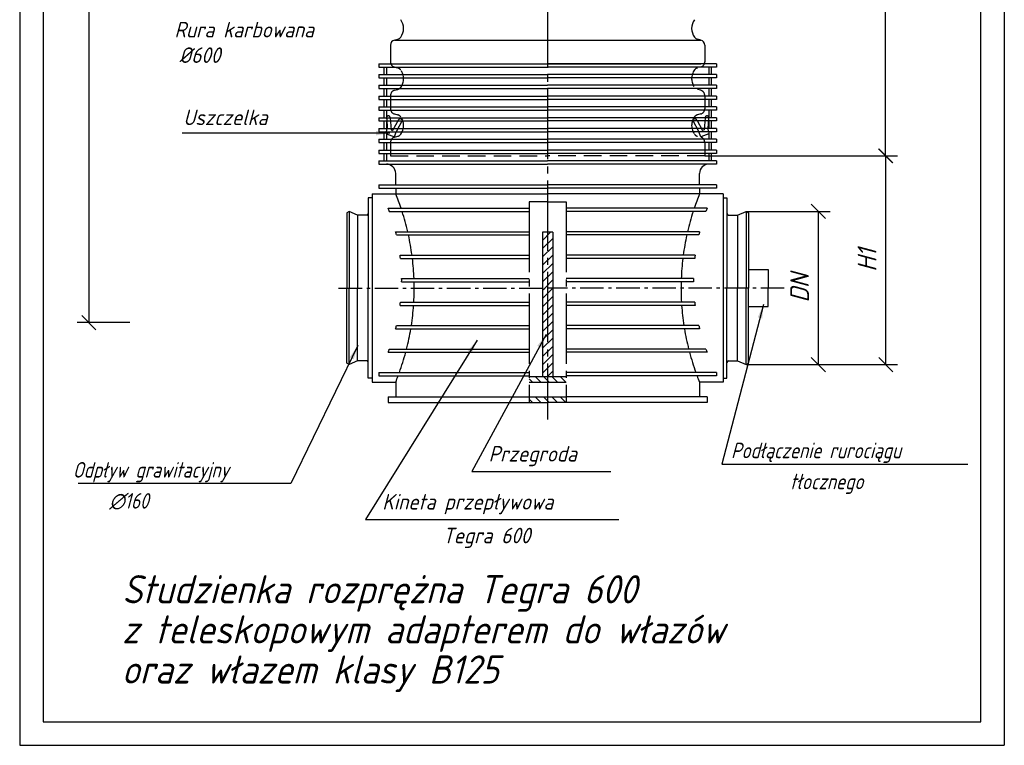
# Model space of a CAD drawing. Extents: x 210 to 420, y 0 to 297.
# Tile 1 of 2: x 210 to 420, y 0 to 155. Entities that reach past the tile are written whole.
import ezdxf

# ---------------------------------------------------------------- set-up
doc = ezdxf.new("R2010")
doc.units = 0
doc.header["$LTSCALE"] = 10
doc.header["$MEASUREMENT"] = 0
doc.header["$PDMODE"] = 3
doc.header["$PDSIZE"] = 6
for name, pattern in [('CENTER', [1.95, 1.5, -0.15, 0.15, -0.15]), ('CENTER1', [0.77, 0.5, -0.1, 0.07, -0.1]), ('HIDDEN', [1.75, 1.25, -0.5]), ('HIDDEN1', [1.1, 0.75, -0.35])]:
    doc.linetypes.add(name, pattern=pattern)
doc.layers.get('0').update_dxf_attribs({"linetype": 'CONTINUOUS'})
doc.layers.get('DEFPOINTS').update_dxf_attribs({"linetype": 'CONTINUOUS'})
for name, color, linetype in [('ASS', 7, 'CONTINUOUS'), ('BORDER', 7, 'CONTINUOUS'), ('WYMIAROWA', 1, 'CONTINUOUS')]:
    doc.layers.add(name, color=color, linetype=linetype)
doc.styles.add('GOST', font='ISO', dxfattribs={"oblique": 15})
doc.styles.get("Standard").update_dxf_attribs({"font": 'TXT1'})
doc.dimstyles.get("Standard").update_dxf_attribs({"dimtxt": 0.18, "dimasz": 0.18, "dimexe": 0.18, "dimexo": 0.0625, "dimgap": 0.09, "dimtad": 0, "dimtih": 1, "dimtoh": 1, "dimdec": 4, "dimzin": 0, "dimdsep": 46, "dimtxsty": 'Standard', "dimcen": 0.09, "dimadec": 0, "dimazin": 0, "dimtfac": 1, "dimtdec": 4, "dimtofl": 0, "dimtmove": 0, "dimatfit": 3, "dimfxl": 1, "dimtolj": 1, "dimtzin": 0, "dimarcsym": 0})

# ---------------------------------------------------------------- blocks, each defined once
blk = doc.blocks.new('_OBLIQUE')
at = {"color": 0, "linetype": 'ByBlock'}
blk.add_line((-0.5, -0.5), (0.5, 0.5), dxfattribs=at)
blk = doc.blocks.new('*D6')
at = {"color": 1, "linetype": 'Continuous', "lineweight": -2}
for p, q in [((253.61, 252.73), (222.24, 252.73)), ((224.74, 252.73), (224.74, 90.08)), ((233.48, 90.08), (222.24, 90.08))]:
    blk.add_line(p, q, dxfattribs=at)
at = {"layer": 'DEFPOINTS', "color": 0, "linetype": 'Continuous'}
for p in [(253.61, 252.73), (224.74, 90.08), (233.48, 90.08)]:
    blk.add_point(p, dxfattribs=at)
at = {"color": 1, "linetype": 'Continuous', "lineweight": -2, "xscale": 3, "yscale": 3, "zscale": 3}
for p, rotation in [((224.74, 252.73), 90), ((224.74, 90.08), 270)]:
    blk.add_blockref('_OBLIQUE', p, dxfattribs=dict(at, rotation=rotation))
at = {"color": 1, "linetype": 'Continuous', "insert": (220.74, 171.41), "char_height": 4, "attachment_point": 5, "rotation": 90, "style": 'GOST'}
blk.add_mtext('\\A1;H', dxfattribs=at)
blk = doc.blocks.new('*D7')
at = {"color": 1, "linetype": 'Continuous'}
for p, q in [((356.1, 228.17), (397.18, 228.17)), ((394.68, 125.66), (394.68, 228.17)), ((356.1, 125.66), (397.18, 125.66))]:
    blk.add_line(p, q, dxfattribs=at)
at = {"layer": 'DEFPOINTS', "color": 0, "linetype": 'Continuous'}
for p in [(356.1, 228.17), (394.68, 228.17), (356.1, 125.66)]:
    blk.add_point(p, dxfattribs=at)
at = {"color": 1, "linetype": 'Continuous', "xscale": 3, "yscale": 3, "zscale": 3}
for p, rotation in [((394.68, 228.17), 90), ((394.68, 125.66), 270)]:
    blk.add_blockref('_OBLIQUE', p, dxfattribs=dict(at, rotation=rotation))
at = {"color": 1, "linetype": 'Continuous', "insert": (390.68, 176.92), "char_height": 4, "attachment_point": 5, "rotation": 90, "style": 'GOST'}
blk.add_mtext('\\A1;H2', dxfattribs=at)
blk = doc.blocks.new('*D8')
at = {"color": 1, "linetype": 'Continuous', "lineweight": -2}
for p, q in [((390, 125.66), (397.22, 125.66)), ((394.72, 81.13), (394.72, 125.66)), ((382.84, 81.13), (397.22, 81.13))]:
    blk.add_line(p, q, dxfattribs=at)
at = {"layer": 'DEFPOINTS', "color": 0, "linetype": 'Continuous'}
for p in [(390, 125.66), (394.72, 125.66), (382.84, 81.13)]:
    blk.add_point(p, dxfattribs=at)
at = {"color": 1, "linetype": 'Continuous', "lineweight": -2, "xscale": 3, "yscale": 3, "zscale": 3}
for p, rotation in [((394.72, 125.66), 90), ((394.72, 81.13), 270)]:
    blk.add_blockref('_OBLIQUE', p, dxfattribs=dict(at, rotation=rotation))
at = {"color": 1, "linetype": 'Continuous', "insert": (390.72, 103.4), "char_height": 4, "attachment_point": 5, "rotation": 90, "style": 'GOST'}
blk.add_mtext('\\A1;H1', dxfattribs=at)
blk = doc.blocks.new('*D13')
at = {"color": 1, "linetype": 'Continuous', "lineweight": -2}
for p, q in [((364.95, 113.8), (382.84, 113.8)), ((380.34, 81.13), (380.34, 113.8)), ((364.95, 81.13), (382.84, 81.13))]:
    blk.add_line(p, q, dxfattribs=at)
at = {"layer": 'DEFPOINTS', "color": 0, "linetype": 'Continuous'}
for p in [(364.95, 113.8), (380.34, 113.8), (364.95, 81.13)]:
    blk.add_point(p, dxfattribs=at)
at = {"color": 1, "linetype": 'Continuous', "lineweight": -2, "xscale": 3, "yscale": 3, "zscale": 3}
for p, rotation in [((380.34, 113.8), 90), ((380.34, 81.13), 270)]:
    blk.add_blockref('_OBLIQUE', p, dxfattribs=dict(at, rotation=rotation))
at = {"color": 1, "linetype": 'Continuous', "insert": (376.34, 97.46), "char_height": 4, "attachment_point": 5, "rotation": 90, "style": 'GOST'}
blk.add_mtext('\\A1;DN', dxfattribs=at)

msp = doc.modelspace()

# ---------------------------------------------------------------- hatches: boundary and pattern name
at = {"layer": 'WYMIAROWA'}
h = msp.add_hatch(dxfattribs=at)
h.set_pattern_fill('ANSI31', color=256, scale=10, style=0)
h.paths.add_polyline_path([(322.598, 109.343), (321.518, 109.343), (321.518, 97.464), (322.598, 97.464)])
h.paths.add_polyline_path([(323.678, 109.343), (322.598, 109.343), (322.598, 97.464), (323.678, 97.464)])
h = msp.add_hatch(dxfattribs=at)
h.set_pattern_fill('ANSI31', color=256, scale=10, style=0)
h.paths.add_polyline_path([(322.598, 97.464), (321.518, 97.464), (321.518, 78.614), (322.598, 78.614)])
h.paths.add_polyline_path([(323.678, 97.464), (322.598, 97.464), (322.598, 78.614), (323.678, 78.614)])
h = msp.add_hatch(dxfattribs=at)
h.set_pattern_fill('ANSI31', color=256, scale=10, angle=90, style=0)
h.set_pattern_definition([(135, (0, 4.35), (-0.8838835, -0.8838835), [])])
h.paths.add_polyline_path([(322.598, 78.614), (318.664, 78.614), (318.664, 77.414), (322.598, 77.414)])
h.paths.add_polyline_path([(326.532, 78.614), (322.598, 78.614), (322.598, 77.414), (326.532, 77.414)])
h = msp.add_hatch(dxfattribs=at)
h.set_pattern_fill('ANSI31', color=256, scale=10, angle=90, style=0)
h.paths.add_polyline_path([(322.598, 74.264), (318.664, 74.264), (318.664, 73.064), (322.598, 73.064)])
h.paths.add_polyline_path([(326.532, 74.264), (322.598, 74.264), (322.598, 73.064), (326.532, 73.064)])

# ---------------------------------------------------------------- linework, layer by layer
at = {"color": 1, "linetype": 'Continuous'}
for p, q in [((210, 297), (210, 0)), ((210, 297), (210, 0)), ((420, 297), (420, 0)), ((210, 0), (420, 0))]:
    msp.add_line(p, q, dxfattribs=at)
at = {"color": 4, "linetype": 'CENTER'}
for p, q in [((322.598, 256.892), (322.598, 69.469)), ((322.598, 115.81), (318.664, 115.81)), ((318.664, 115.81), (318.664, 73.064)), ((322.598, 115.81), (326.532, 115.81)), ((326.532, 115.81), (326.532, 73.064))]:
    msp.add_line(p, q, dxfattribs=at)
at = {"color": 7, "linetype": 'Continuous'}
for p, q in [((289.099, 149.218), (289.099, 146.361)), ((289.941, 150.314), (290.647, 150.504)), ((289.941, 150.314), (355.255, 150.314)), ((355.255, 150.314), (354.548, 150.504)), ((356.097, 149.218), (356.097, 146.361)), ((289.099, 148.503), (289.099, 145.647)), ((356.097, 148.503), (356.097, 145.647)), ((286.598, 145.264), (322.598, 145.264)), ((286.598, 145.264), (286.598, 144.564)), ((289.94, 145.264), (355.256, 145.264)), ((358.598, 145.264), (322.598, 145.264)), ((358.598, 145.264), (358.598, 144.564)), ((286.598, 144.564), (322.598, 144.564)), ((286.598, 142.964), (322.598, 142.964)), ((286.598, 142.964), (286.598, 142.264)), ((287.698, 144.564), (287.698, 142.964)), ((358.598, 144.564), (322.598, 144.564)), ((358.598, 142.964), (322.598, 142.964)), ((357.498, 144.564), (357.498, 142.964)), ((358.598, 142.964), (358.598, 142.264)), ((286.598, 142.264), (322.598, 142.264)), ((287.698, 142.264), (287.698, 140.664)), ((358.598, 142.264), (322.598, 142.264)), ((357.498, 142.264), (357.498, 140.664)), ((286.598, 140.664), (322.598, 140.664)), ((286.598, 140.664), (286.598, 139.964)), ((286.598, 139.964), (322.598, 139.964)), ((287.698, 139.964), (287.698, 138.364)), ((358.598, 140.664), (322.598, 140.664)), ((358.598, 139.964), (322.598, 139.964)), ((357.498, 139.964), (357.498, 138.364)), ((358.598, 140.664), (358.598, 139.964)), ((286.598, 138.364), (322.598, 138.364)), ((286.598, 138.364), (286.598, 137.664)), ((286.598, 137.664), (322.598, 137.664)), ((287.698, 137.664), (287.698, 136.064)), ((358.598, 138.364), (322.598, 138.364)), ((358.598, 137.664), (322.598, 137.664)), ((357.498, 137.664), (357.498, 136.064)), ((358.598, 138.364), (358.598, 137.664)), ((286.598, 136.064), (322.598, 136.064)), ((286.598, 136.064), (286.598, 135.364)), ((286.598, 135.364), (322.598, 135.364)), ((287.698, 135.364), (287.698, 133.764)), ((358.598, 136.064), (322.598, 136.064)), ((358.598, 135.364), (322.598, 135.364)), ((357.498, 135.364), (357.498, 133.764)), ((358.598, 136.064), (358.598, 135.364)), ((286.598, 133.764), (322.598, 133.764)), ((286.598, 133.764), (286.598, 133.064)), ((286.598, 133.064), (322.598, 133.064)), ((287.698, 133.064), (287.698, 131.464)), ((358.598, 133.764), (322.598, 133.764)), ((358.598, 133.064), (322.598, 133.064)), ((357.498, 133.064), (357.498, 131.464)), ((358.598, 133.764), (358.598, 133.064)), ((286.598, 131.464), (322.598, 131.464)), ((286.598, 131.464), (286.598, 130.764)), ((286.598, 130.764), (322.598, 130.764)), ((287.698, 130.764), (287.698, 129.164)), ((358.598, 131.464), (322.598, 131.464)), ((358.598, 130.764), (322.598, 130.764)), ((357.498, 130.764), (357.498, 129.164)), ((358.598, 131.464), (358.598, 130.764)), ((286.598, 129.164), (322.598, 129.164)), ((286.598, 129.164), (286.598, 128.464)), ((286.598, 128.464), (322.598, 128.464)), ((287.698, 128.464), (287.698, 126.864)), ((358.598, 129.164), (322.598, 129.164)), ((358.598, 128.464), (322.598, 128.464)), ((357.498, 128.464), (357.498, 126.864)), ((358.598, 129.164), (358.598, 128.464)), ((286.598, 126.864), (322.598, 126.864)), ((286.598, 126.864), (286.598, 126.164)), ((286.598, 126.164), (322.598, 126.164)), ((287.698, 126.164), (287.698, 124.564)), ((358.598, 126.864), (322.598, 126.864)), ((358.598, 126.164), (322.598, 126.164)), ((357.498, 126.164), (357.498, 124.564)), ((358.598, 126.864), (358.598, 126.164)), ((286.598, 124.564), (322.598, 124.564)), ((286.598, 124.564), (286.598, 123.864)), ((358.598, 124.564), (322.598, 124.564)), ((358.598, 124.564), (358.598, 123.864)), ((286.598, 123.864), (322.598, 123.864)), ((290.198, 119.464), (290.198, 121.864)), ((358.598, 123.864), (322.598, 123.864)), ((354.998, 119.464), (354.998, 121.864)), ((286.598, 119.464), (322.598, 119.464)), ((286.598, 119.464), (286.598, 118.764)), ((286.598, 118.764), (322.598, 118.764)), ((290.198, 118.764), (290.198, 117.514)), ((358.598, 119.464), (322.598, 119.464)), ((358.598, 118.764), (322.598, 118.764)), ((354.998, 118.764), (354.998, 117.514)), ((358.598, 119.464), (358.598, 118.764)), ((284.348, 116.649), (284.348, 97.464)), ((285.148, 116.649), (284.348, 116.649)), ((285.148, 117.514), (285.148, 77.414)), ((285.148, 117.514), (322.598, 117.514)), ((360.048, 117.514), (322.598, 117.514)), ((360.048, 117.514), (360.048, 77.414)), ((360.048, 116.649), (360.848, 116.649)), ((360.848, 116.649), (360.848, 97.464)), ((280.242, 113.799), (279.748, 113.514)), ((279.748, 113.514), (279.748, 97.464)), ((280.242, 113.799), (280.242, 97.464)), ((282.068, 113.014), (280.242, 113.799)), ((288.569, 114.464), (318.664, 114.464)), ((288.836, 113.764), (318.664, 113.764)), ((356.627, 114.464), (326.532, 114.464)), ((356.36, 113.764), (326.532, 113.764)), ((363.128, 113.014), (364.954, 113.799)), ((364.954, 113.799), (364.954, 97.464)), ((364.954, 113.799), (365.448, 113.514)), ((365.448, 113.514), (365.448, 97.464)), ((282.068, 113.014), (282.068, 97.464)), ((284.048, 113.014), (282.068, 113.014)), ((361.148, 113.014), (363.128, 113.014)), ((363.128, 113.014), (363.128, 97.464)), ((290.176, 109.464), (318.664, 109.464)), ((355.02, 109.464), (326.532, 109.464)), ((290.347, 108.764), (318.664, 108.764)), ((354.849, 108.764), (326.532, 108.764)), ((291.127, 104.464), (318.664, 104.464)), ((291.211, 103.764), (318.664, 103.764)), ((354.069, 104.464), (326.532, 104.464)), ((353.985, 103.764), (326.532, 103.764)), ((291.467, 99.464), (318.664, 99.464)), ((291.467, 98.764), (318.664, 98.764)), ((353.729, 99.464), (326.532, 99.464)), ((353.729, 98.764), (326.532, 98.764)), ((279.748, 81.414), (279.748, 97.464)), ((280.242, 81.129), (280.242, 97.464)), ((282.068, 81.914), (282.068, 97.464)), ((284.348, 78.279), (284.348, 97.464)), ((360.848, 78.279), (360.848, 97.464)), ((363.128, 81.914), (363.128, 97.464)), ((364.954, 81.129), (364.954, 97.464)), ((365.448, 81.414), (365.448, 97.464)), ((291.127, 93.764), (318.664, 93.764)), ((291.211, 94.464), (318.664, 94.464)), ((353.985, 94.464), (326.532, 94.464)), ((354.069, 93.764), (326.532, 93.764)), ((290.176, 88.764), (318.664, 88.764)), ((290.347, 89.464), (318.664, 89.464)), ((354.849, 89.464), (326.532, 89.464)), ((355.02, 88.764), (326.532, 88.764)), ((288.836, 84.464), (318.664, 84.464)), ((356.36, 84.464), (326.532, 84.464)), ((282.068, 81.914), (280.242, 81.129)), ((284.048, 81.914), (282.068, 81.914)), ((288.569, 83.764), (318.664, 83.764)), ((356.627, 83.764), (326.532, 83.764)), ((361.148, 81.914), (363.128, 81.914)), ((363.128, 81.914), (364.954, 81.129)), ((280.242, 81.129), (279.748, 81.414)), ((364.954, 81.129), (365.448, 81.414)), ((285.148, 78.279), (284.348, 78.279)), ((286.598, 79.464), (318.664, 79.464)), ((286.598, 79.464), (286.598, 78.764)), ((286.598, 78.764), (318.664, 78.764)), ((358.598, 79.464), (326.532, 79.464)), ((358.598, 78.764), (326.532, 78.764)), ((358.598, 79.464), (358.598, 78.764)), ((360.048, 78.279), (360.848, 78.279)), ((285.148, 77.414), (290.198, 77.414)), ((290.198, 77.414), (290.198, 74.264)), ((360.048, 77.414), (354.998, 77.414)), ((354.998, 77.414), (354.998, 74.264)), ((288.598, 74.264), (318.664, 74.264)), ((288.598, 74.264), (288.598, 73.064)), ((290.198, 74.264), (318.664, 74.264)), ((356.598, 74.264), (326.532, 74.264)), ((354.998, 74.264), (326.532, 74.264)), ((356.598, 74.264), (356.598, 73.064)), ((288.598, 73.064), (322.598, 73.064)), ((356.598, 73.064), (322.598, 73.064))]:
    msp.add_line(p, q, dxfattribs=at)
at = {"color": 3, "linetype": 'HIDDEN'}
for p, q in [((288.198, 144.564), (288.198, 142.964)), ((289.941, 144.55), (290.647, 144.361)), ((356.998, 144.564), (356.998, 142.964)), ((288.198, 142.264), (288.198, 140.664)), ((356.998, 142.264), (356.998, 140.664)), ((288.198, 139.964), (288.198, 138.364)), ((355.255, 139.607), (354.548, 139.797)), ((356.998, 139.964), (356.998, 138.364)), ((288.198, 137.664), (288.198, 136.064)), ((356.998, 137.664), (356.998, 136.064)), ((288.198, 135.364), (288.198, 133.764)), ((289.941, 134.557), (290.647, 134.368)), ((356.998, 135.364), (356.998, 133.764)), ((288.198, 133.064), (288.198, 131.464)), ((356.998, 133.064), (356.998, 131.464)), ((288.198, 130.764), (288.198, 129.164)), ((356.998, 130.764), (356.998, 129.164)), ((288.198, 128.464), (288.198, 126.864)), ((289.099, 128.518), (289.099, 125.661)), ((289.941, 129.614), (290.647, 129.804)), ((356.998, 128.464), (356.998, 126.864)), ((288.198, 126.164), (288.198, 124.564)), ((356.998, 126.164), (356.998, 124.564))]:
    msp.add_line(p, q, dxfattribs=at)
at = {"color": 3, "linetype": 'HIDDEN1', "ltscale": 0.5}
for p, q in [((289.941, 139.607), (290.647, 139.797)), ((289.099, 138.511), (289.099, 135.654)), ((356.097, 138.511), (356.097, 135.654)), ((355.255, 134.557), (354.548, 134.368)), ((356.097, 128.518), (356.097, 125.661)), ((289.099, 125.661), (322.598, 125.661)), ((356.097, 125.661), (322.598, 125.661))]:
    msp.add_line(p, q, dxfattribs=at)
for p, q in [((323.678, 109.343), (321.518, 109.343)), ((321.518, 109.343), (321.518, 78.614)), ((323.678, 109.343), (323.678, 78.614)), ((365.448, 101.406), (369.635, 101.406)), ((369.635, 101.406), (369.635, 97.464)), ((369.635, 93.523), (369.635, 97.464)), ((365.448, 93.523), (369.635, 93.523)), ((318.664, 78.614), (326.532, 78.614)), ((318.664, 77.414), (326.532, 77.414)), ((318.664, 74.264), (326.532, 74.264))]:
    msp.add_line(p, q)
at = {"color": 4, "linetype": 'CENTER1'}
for p in [(278.026, 97.464), (373.05, 97.464)]:
    msp.add_line(p, (322.598, 97.464), dxfattribs=at)
at = {"color": 7, "linetype": 'Continuous'}
for centre, radius, start, end in [((288.758, 152.786), 3.123, 323.3865, 36.6135), ((356.437, 152.786), 3.123, 143.3865, 216.6135), ((290.235, 149.218), 1.136, 105, 180), ((290.354, 151.601), 1.136, 285, 323.3865), ((354.842, 151.601), 1.136, 216.6135, 255), ((354.961, 149.218), 1.136, 0, 75), ((288.198, 121.864), 2, 0, 90), ((356.998, 121.864), 2, 90, 180), ((241.171, 97.464), 52.969, 18.72007, 22.24241), ((404.025, 97.464), 52.969, 157.75759, 161.27993), ((249.398, 99.114), 42.071, 20.37837, 21.39876), ((241.171, 97.464), 52.969, 13.09399, 17.92244), ((404.025, 97.464), 52.969, 162.07756, 166.90601), ((395.798, 99.114), 42.071, 158.60124, 159.62163), ((284.048, 113.314), 0.3, 270, 0), ((361.148, 113.314), 0.3, 180, 270), ((249.398, 99.114), 42.071, 13.26013, 14.24158), ((395.798, 99.114), 42.071, 165.75842, 166.73987), ((241.171, 97.464), 52.969, 7.59406, 12.3178), ((404.025, 97.464), 52.969, 167.6822, 172.40594), ((249.398, 99.114), 42.071, 6.34567, 7.3058), ((241.171, 97.464), 52.969, 2.1639, 6.83084), ((404.025, 97.464), 52.969, 173.16916, 177.8361), ((395.798, 99.114), 42.071, 172.6942, 173.65433), ((249.398, 99.114), 42.071, 359.52334, 0.47666), ((241.171, 97.464), 52.969, 356.75318, 1.40634), ((404.025, 97.464), 52.969, 178.59366, 183.24682), ((395.798, 99.114), 42.071, 179.52334, 180.47666), ((249.398, 99.114), 42.071, 352.6942, 353.65433), ((241.171, 97.464), 52.969, 351.31322, 355.99447), ((404.025, 97.464), 52.969, 184.00553, 188.68678), ((395.798, 99.114), 42.071, 186.34567, 187.3058), ((249.398, 99.114), 42.071, 345.75842, 346.73987), ((241.171, 97.464), 52.969, 345.79285, 350.54644), ((404.025, 97.464), 52.969, 189.45356, 194.20715), ((395.798, 99.114), 42.071, 193.26013, 194.24158), ((249.398, 99.114), 42.071, 338.60124, 339.62163), ((395.798, 99.114), 42.071, 200.37837, 201.39876), ((284.048, 81.614), 0.3, 0, 90), ((241.171, 97.464), 52.969, 340.13386, 345.0104), ((404.025, 97.464), 52.969, 194.9896, 199.86614), ((361.148, 81.614), 0.3, 90, 180), ((241.171, 97.464), 52.969, 337.75759, 339.32668), ((404.025, 97.464), 52.969, 200.67332, 202.24241)]:
    msp.add_arc(centre, radius, start, end, dxfattribs=at)
at = {"color": 3, "linetype": 'HIDDEN'}
for centre, start, end in [((290.235, 145.647), 180, 255), ((354.961, 145.647), 285, 0), ((290.354, 143.264), 36.6135, 75), ((354.842, 143.264), 105, 143.3865), ((290.235, 138.511), 105, 180), ((290.354, 140.894), 285, 323.3865), ((354.961, 138.511), 0, 75), ((290.235, 135.654), 180, 255), ((354.961, 135.654), 285, 0), ((354.842, 133.271), 105, 143.3865), ((290.354, 130.901), 285, 323.3865), ((354.842, 130.901), 216.6135, 255), ((290.235, 128.518), 105, 180), ((354.961, 128.518), 0, 75)]:
    msp.add_arc(centre, 1.136, start, end, dxfattribs=at)
at = {"color": 3, "linetype": 'HIDDEN1', "ltscale": 0.5}
for centre, radius, start, end in [((288.758, 142.079), 3.123, 323.3865, 36.6135), ((356.437, 142.079), 3.123, 143.3865, 216.6135), ((290.354, 133.271), 1.136, 36.6135, 75), ((288.758, 132.086), 3.123, 323.3865, 36.6135), ((356.437, 132.086), 3.123, 143.3865, 216.6135)]:
    msp.add_arc(centre, radius, start, end, dxfattribs=at)
at = {"layer": 'ASS', "color": 1, "linetype": 'Continuous'}
msp.add_lwpolyline([(299.787, 153.379, 0, 0.946, 0), (296.997, 152.856, 0, 0, 0), (280.067, 149.683, 0, 0, 0), (241.682, 149.683, 0, 0, 0)], format="xyseb", dxfattribs=at)
at = {"layer": 'BORDER', "color": 1, "linetype": 'Continuous'}
msp.add_lwpolyline([(215, 292), (215, 5), (415, 5), (415, 292), (215, 292)], dxfattribs=at)
at = {"layer": 'WYMIAROWA', "color": 3, "linetype": 'HIDDEN'}
for p, q in [((288.269, 133.506), (288.404, 131.432)), ((291.367, 133.462), (291.68, 133.288)), ((353.829, 133.462), (353.516, 133.288)), ((356.172, 133.754), (356.003, 131.141)), ((356.927, 133.506), (356.792, 131.432)), ((288.198, 130.764), (288.404, 131.432)), ((288.198, 130.306), (289.937, 129.664)), ((289.193, 131.141), (289.538, 131.013)), ((289.937, 129.664), (290.327, 130.722)), ((355.259, 129.664), (354.869, 130.722)), ((356.998, 130.306), (355.259, 129.664)), ((356.003, 131.141), (355.658, 131.013)), ((356.998, 130.764), (356.792, 131.432))]:
    msp.add_line(p, q, dxfattribs=at)
at = {"layer": 'WYMIAROWA', "color": 3, "linetype": 'HIDDEN1', "ltscale": 0.5}
for p, q in [((289.024, 133.754), (289.193, 131.141)), ((290.809, 133.303), (289.538, 131.013)), ((291.68, 133.288), (290.327, 130.722)), ((353.516, 133.288), (354.869, 130.722)), ((354.387, 133.303), (355.658, 131.013))]:
    msp.add_line(p, q, dxfattribs=at)
at = {"layer": 'WYMIAROWA', "color": 3, "linetype": 'HIDDEN'}
for centre, start, end in [((288.614, 133.727), 3.71753, 212.67255), ((291.168, 133.104), 60.96039, 150.96039), ((354.028, 133.104), 29.03961, 119.03961), ((356.582, 133.727), 327.32745, 176.28247)]:
    msp.add_arc(centre, 0.41, start, end, dxfattribs=at)

# ---------------------------------------------------------------- texts
at = {"color": 1, "linetype": 'Continuous', "style": 'GOST', "oblique": 15}
for s, height, p in [('Rura karbowana', 3.31215, (243.006, 150.871)), ('         %%c600', 3.31215, (226.964, 145.436)), ('Uszczelka ', 3.3121, (244.886, 132.175)), ('Przegroda', 3.3121, (310.022, 60.482)), ('Kineta przepływowa', 3.31215, (287.333, 50.242)), ('Tegra 600', 3.3121, (300.233, 43.05))]:
    msp.add_text(s, height=height, dxfattribs=at).set_placement(p)
at = {"color": 1, "linetype": 'Continuous', "style": 'GOST', "oblique": 15, "width": 0.9}
for s, height, p in [('Podłączenie rurociągu', 3.31215, (361.726, 61.186)), ('Odpływ grawitacyjny', 3.31215, (221.33, 57.055)), ('tłocznego', 3.3121, (374.312, 54.569)), ('∅160', 3.3121, (229.119, 50.438))]:
    msp.add_text(s, height=height, dxfattribs=at).set_placement(p)
at = {"color": 7, "linetype": 'Continuous', "style": 'GOST', "oblique": 15}
for s, p in [('Studzienka rozprężna Tegra 600', (231.899, 30.265)), ('z teleskopowym adapterem do włazów', (231.811, 21.712)), ('oraz włazem klasy B125', (231.723, 13.159))]:
    msp.add_text(s, height=6, dxfattribs=at).set_placement(p)

# ---------------------------------------------------------------- dimensions: what is measured, and where the dimension line sits
at = {"color": 1, "linetype": 'Continuous'}
for base, p1, p2, text, picture, middle in [((224.744, 90.082), (253.614, 252.732), (233.483, 90.082), 'H', '*D6', (220.744, 171.407)), ((394.679, 228.175), (356.097, 125.661), (356.097, 228.175), 'H2', '*D7', (390.679, 176.918)), ((394.715, 125.661), (382.838, 81.129), (390.001, 125.661), 'H1', '*D8', (390.715, 103.395)), ((380.338, 113.799), (364.954, 81.129), (364.954, 113.799), 'DN', '*D13', (376.338, 97.464))]:
    dim = msp.add_linear_dim(base=base, p1=p1, p2=p2, angle=90, text=text, dimstyle='Standard', override={"dimtxt": 4, "dimasz": 3, "dimexe": 2.5, "dimexo": 0, "dimtih": 0, "dimtoh": 0, "dimdec": 2, "dimzin": 8, "dimtxsty": 'GOST', "dimblk1": 'OBLIQUE', "dimblk2": 'OBLIQUE', "dimsah": 1, "dimclrd": 1, "dimclre": 1, "dimclrt": 1, "dimtfac": 0.6667, "dimtdec": 2, "dimtofl": 1, "dimtvp": 1, "dimtzin": 8}, dxfattribs=at)
    dim.commit()
    dim.dimension.update_dxf_attribs({"geometry": picture, "text_midpoint": middle})

# ---------------------------------------------------------------- leaders
for points in [[(288.96, 130.479), (244.661, 130.479)], [(368.651, 93.982), (359.72, 59.904), (412.211, 59.904)], [(307.576, 86.362), (283.743, 48.099), (337.788, 48.099)], [(322.267, 87.551), (306.432, 58.338), (336.109, 58.338)], [(282.124, 85.18), (267.859, 55.773), (222.45, 55.773)]]:
    msp.add_leader(points, dimstyle='Standard', override={"dimtxt": 4, "dimasz": 3, "dimexe": 2.5, "dimexo": 0, "dimtih": 0, "dimtoh": 0, "dimdec": 2, "dimzin": 8, "dimtxsty": 'GOST', "dimclrd": 1, "dimclre": 1, "dimclrt": 1, "dimtfac": 0.6667, "dimtdec": 2, "dimtofl": 1, "dimtvp": 1, "dimtzin": 8}, dxfattribs=at)

doc.saveas('drawing.dxf')
